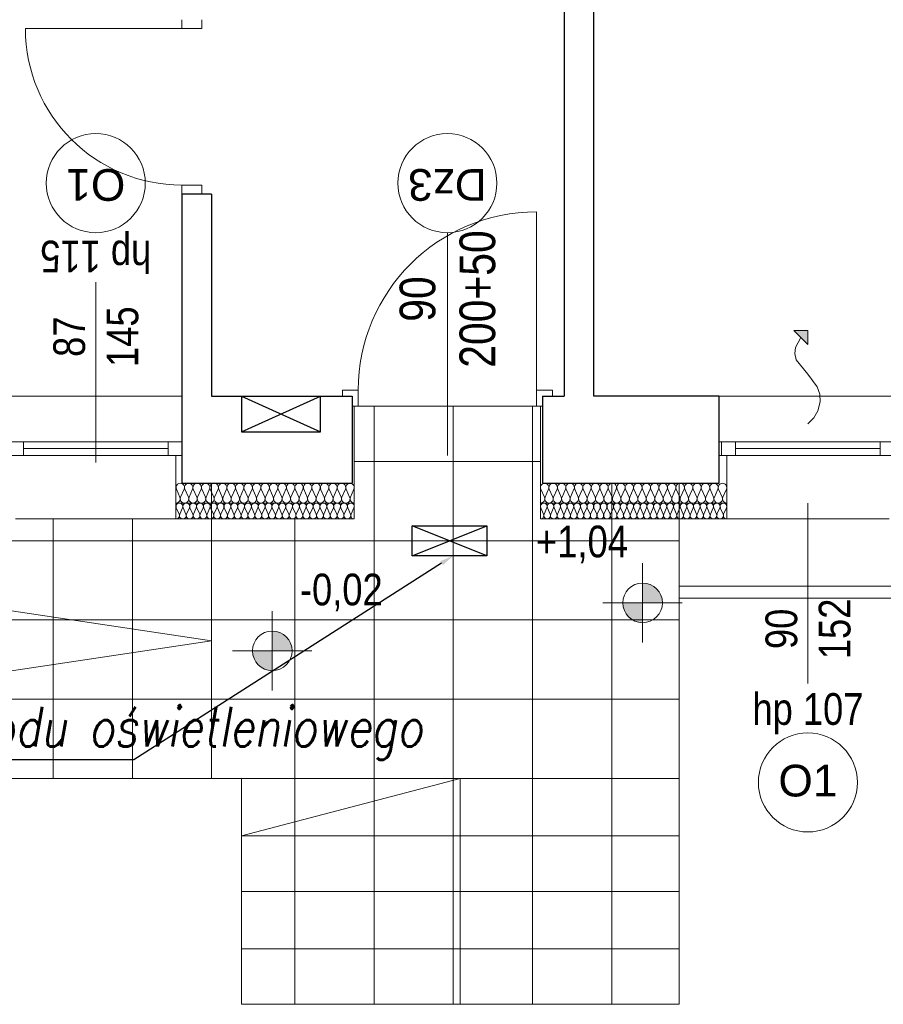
# Model space of a CAD drawing. Extents: x -558982 to 5119495, y -5290134 to 121759.
# Tile 222 of 256: x -435237 to -430877, y -23231 to -18261. Entities that reach past the tile are written whole.
import ezdxf
from ezdxf import colors
from ezdxf.entities.mleader import LeaderData, LeaderLine
from ezdxf.math import Vec2, Vec3

# ---------------------------------------------------------------- set-up
doc = ezdxf.new("R2010")
doc.units = 0
doc.header["$MEASUREMENT"] = 0
for name, color, linetype in [('!OSWIETLENIE-LL', 1, 'Continuous'), ('A-Okna', 252, 'Continuous'), ('Arch ocieplenie', 252, 'Continuous'), ('Inwent Izolacje', 252, 'Continuous'), ('INWENT RZĘDNE', 252, 'Continuous')]:
    doc.layers.add(name, color=color, linetype=linetype)
for name, color, linetype, lineweight in [('$ IE_OPISY', 7, 'Continuous', 25), ('A-Okna_Nr_Pióra__9', 252, 'Continuous', 13), ('Arch drzwi_Nr_Pióra__10', 252, 'Continuous', 18), ('Arch ocieplenie_Nr_Pióra__9', 252, 'Continuous', 13), ('Arch opisy okien_Nr_Pióra__9', 252, 'Continuous', 13), ('Arch opisy_Nr_Pióra__9', 252, 'Continuous', 13), ('Arch teren_Nr_Pióra__5', 252, 'Continuous', 13), ('Arch wykończenie_Nr_Pióra__3', 252, 'Continuous', 18), ('Arch wykończenie_Nr_Pióra__81', 252, 'Continuous', 9), ('INSTALACJA IE_Nr_Pióra__88', 252, 'Continuous', 20), ('Inwent Izolacje_Nr_Pióra__2', 252, 'Continuous', 13), ('INWENT OPISY_Nr_Pióra__9', 252, 'Continuous', 13), ('INWENT RZĘDNE_Nr_Pióra__21', 252, 'Continuous', 9), ('INWENT. DRZWI_Nr_Pióra__5', 252, 'Continuous', 13), ('INWENT. OKNA_Nr_Pióra__21', 252, 'Continuous', 9), ('INWENT. OKNA_Nr_Pióra__5', 252, 'Continuous', 13), ('INWENT.ŚCIANY_Nr_Pióra__1', 252, 'Continuous', 25), ('INWENT.ŚCIANY_Nr_Pióra__2', 252, 'Continuous', 13), ('INWENT.ŚCIANY_Nr_Pióra__21', 252, 'Continuous', 9), ('Istniejące schody_Nr_Pióra__5', 252, 'Continuous', 13)]:
    doc.layers.add(name, color=color, linetype=linetype, lineweight=lineweight)
doc.styles.add('GENERATED_STYLE_10', font='arial.ttf')
doc.styles.add('GENERATED_STYLE_2', font='ARIALN.TTF')
doc.styles.add('GENERATED_STYLE_5', font='ARIALN.TTF')
doc.styles.add('GENERATED_STYLE_6', font='ARIALN.TTF')
doc.styles.add('ROMANS', font='romans.shx', dxfattribs={"width": 0.85})

# ---------------------------------------------------------------- blocks, each defined once
blk = doc.blocks.new('Izolacja cieplna 14_7', base_point=(-423564.9, 22732.6))
at = {"layer": 'Arch ocieplenie_Nr_Pióra__9', "linetype": 'Continuous'}
for p, q in [((-423563.5, 22788.8), (-423549.6, 22756.5)), ((-423546.8, 22756.5), (-423532.8, 22788.8)), ((-423530, 22788.8), (-423516, 22756.5)), ((-423513.2, 22756.5), (-423499.2, 22788.8)), ((-423496.4, 22788.8), (-423482.4, 22756.5)), ((-423479.6, 22756.5), (-423465.6, 22788.8)), ((-423462.8, 22788.8), (-423448.9, 22756.5)), ((-423446, 22756.5), (-423432.1, 22788.8)), ((-423429.3, 22788.8), (-423415.3, 22756.5)), ((-423412.5, 22756.5), (-423398.5, 22788.8)), ((-423395.7, 22788.8), (-423381.7, 22756.5)), ((-423378.9, 22756.5), (-423364.9, 22788.8)), ((-423362.1, 22788.8), (-423348.1, 22756.5)), ((-423345.3, 22756.5), (-423331.4, 22788.8)), ((-423328.5, 22788.8), (-423314.6, 22756.5)), ((-423311.8, 22756.5), (-423297.8, 22788.8)), ((-423295, 22788.8), (-423281, 22756.5)), ((-423278.2, 22756.5), (-423264.2, 22788.8)), ((-423261.4, 22788.8), (-423247.4, 22756.5)), ((-423244.6, 22756.5), (-423230.6, 22788.8)), ((-423227.8, 22788.8), (-423213.9, 22756.5)), ((-423211, 22756.5), (-423197.1, 22788.8)), ((-423194.3, 22788.8), (-423180.3, 22756.5)), ((-423177.5, 22756.5), (-423163.5, 22788.8)), ((-423160.7, 22788.8), (-423146.7, 22756.5)), ((-423143.9, 22756.5), (-423129.9, 22788.8)), ((-423127.1, 22788.8), (-423113.1, 22756.5)), ((-423110.3, 22756.5), (-423096.4, 22788.8)), ((-423093.5, 22788.8), (-423079.6, 22756.5)), ((-423076.8, 22756.5), (-423062.8, 22788.8)), ((-423060, 22788.8), (-423046, 22756.5)), ((-423043.2, 22756.5), (-423029.2, 22788.8)), ((-423026.4, 22788.8), (-423012.4, 22756.5)), ((-423009.6, 22756.5), (-422995.6, 22788.8)), ((-422992.8, 22788.8), (-422978.9, 22756.5)), ((-422976, 22756.5), (-422962.1, 22788.8)), ((-422959.3, 22788.8), (-422945.3, 22756.5)), ((-422942.5, 22756.5), (-422928.5, 22788.8)), ((-422925.7, 22788.8), (-422911.7, 22756.5)), ((-422908.9, 22756.5), (-422894.9, 22788.8)), ((-422892.1, 22788.8), (-422878.1, 22756.5)), ((-422875.3, 22756.5), (-422861.4, 22788.8)), ((-422858.5, 22788.8), (-422844.6, 22756.5)), ((-422841.8, 22756.5), (-422827.8, 22788.8)), ((-422825, 22788.8), (-422811, 22756.5)), ((-422808.2, 22756.5), (-422794.2, 22788.8)), ((-422791.4, 22788.8), (-422777.4, 22756.5)), ((-422774.6, 22756.5), (-422760.6, 22788.8)), ((-422757.8, 22788.8), (-422743.9, 22756.5)), ((-422741, 22756.5), (-422727.1, 22788.8)), ((-422724.3, 22788.8), (-422710.3, 22756.5)), ((-422707.5, 22756.5), (-422693.5, 22788.8)), ((-422690.7, 22788.8), (-422676.7, 22756.5)), ((-422673.9, 22756.5), (-422659.9, 22788.8)), ((-422657.1, 22788.8), (-422643.1, 22756.5)), ((-422640.3, 22756.5), (-422626.4, 22788.8))]:
    blk.add_line(p, q, dxfattribs=at)
for centre, start_param, end_param in [((-423548.2, 22795.6), 4.299595, 8.266775), ((-423514.6, 22795.6), 4.299595, 8.266775), ((-423481, 22795.6), 4.299595, 8.266775), ((-423447.4, 22795.6), 4.299595, 8.266775), ((-423413.9, 22795.6), 4.299595, 8.266775), ((-423380.3, 22795.6), 4.299595, 8.266775), ((-423346.7, 22795.6), 4.299595, 8.266775), ((-423313.2, 22795.6), 4.299595, 8.266775), ((-423279.6, 22795.6), 4.299595, 8.266775), ((-423246, 22795.6), 4.299595, 8.266775), ((-423212.4, 22795.6), 4.299595, 8.266775), ((-423178.9, 22795.6), 4.299595, 8.266775), ((-423145.3, 22795.6), 4.299595, 8.266775), ((-423111.7, 22795.6), 4.299595, 8.266775), ((-423078.2, 22795.6), 4.299595, 8.266775), ((-423044.6, 22795.6), 4.299595, 8.266775), ((-423011, 22795.6), 4.299595, 8.266775), ((-422977.4, 22795.6), 4.299595, 8.266775), ((-422943.9, 22795.6), 4.299595, 8.266775), ((-422910.3, 22795.6), 4.299595, 8.266775), ((-422876.7, 22795.6), 4.299595, 8.266775), ((-422843.2, 22795.6), 4.299595, 8.266775), ((-422809.6, 22795.6), 4.299595, 8.266775), ((-422776, 22795.6), 4.299595, 8.266775), ((-422742.4, 22795.6), 4.299595, 8.266775), ((-422708.9, 22795.6), 4.299595, 8.266775), ((-422675.3, 22795.6), 4.299595, 8.266775), ((-422641.7, 22795.6), 4.299595, 8.266775), ((-423564.9, 22749.6), 3.141593, 5.125182), ((-423531.4, 22749.6), 1.158004, 5.125183), ((-423497.8, 22749.6), 1.158004, 5.125183), ((-423464.2, 22749.6), 1.158004, 5.125183), ((-423430.7, 22749.6), 1.158004, 5.125183), ((-423397.1, 22749.6), 1.158004, 5.125183), ((-423363.5, 22749.6), 1.158004, 5.125183), ((-423329.9, 22749.6), 1.158004, 5.125183), ((-423296.4, 22749.6), 1.158004, 5.125183), ((-423262.8, 22749.6), 1.158004, 5.125183), ((-423229.2, 22749.6), 1.158004, 5.125183), ((-423195.7, 22749.6), 1.158004, 5.125183), ((-423162.1, 22749.6), 1.158004, 5.125183), ((-423128.5, 22749.6), 1.158004, 5.125183), ((-423094.9, 22749.6), 1.158004, 5.125183), ((-423061.4, 22749.6), 1.158004, 5.125183), ((-423027.8, 22749.6), 1.158004, 5.125183), ((-422994.2, 22749.6), 1.158004, 5.125183), ((-422960.7, 22749.6), 1.158004, 5.125183), ((-422927.1, 22749.6), 1.158004, 5.125183), ((-422893.5, 22749.6), 1.158004, 5.125183), ((-422859.9, 22749.6), 1.158004, 5.125183), ((-422826.4, 22749.6), 1.158004, 5.125183), ((-422792.8, 22749.6), 1.158004, 5.125183), ((-422759.2, 22749.6), 1.158004, 5.125183), ((-422725.7, 22749.6), 1.158004, 5.125183), ((-422692.1, 22749.6), 1.158004, 5.125183), ((-422658.5, 22749.6), 1.158004, 5.125183), ((-422624.9, 22749.6), 1.158004, 3.141593)]:
    blk.add_ellipse(centre, major_axis=(0, 17), ratio=0.986557, start_param=start_param, end_param=end_param, dxfattribs=at)
blk = doc.blocks.new('Izolacja cieplna 14_8', base_point=(-425404.9, 22732.6))
at = {"layer": 'Arch ocieplenie_Nr_Pióra__9', "linetype": 'Continuous'}
for p, q in [((-425403.5, 22788.8), (-425389.1, 22756.5)), ((-425386.2, 22756.5), (-425371.8, 22788.8)), ((-425368.9, 22788.8), (-425354.5, 22756.5)), ((-425351.6, 22756.5), (-425337.2, 22788.8)), ((-425334.3, 22788.8), (-425319.9, 22756.5)), ((-425317, 22756.5), (-425302.6, 22788.8)), ((-425299.6, 22788.8), (-425285.2, 22756.5)), ((-425282.3, 22756.5), (-425267.9, 22788.8)), ((-425265, 22788.8), (-425250.6, 22756.5)), ((-425247.7, 22756.5), (-425233.3, 22788.8)), ((-425230.4, 22788.8), (-425216, 22756.5)), ((-425213.1, 22756.5), (-425198.7, 22788.8)), ((-425195.8, 22788.8), (-425181.4, 22756.5)), ((-425178.5, 22756.5), (-425164.1, 22788.8)), ((-425161.2, 22788.8), (-425146.8, 22756.5)), ((-425143.9, 22756.5), (-425129.5, 22788.8)), ((-425126.6, 22788.8), (-425112.2, 22756.5)), ((-425109.3, 22756.5), (-425094.9, 22788.8)), ((-425092, 22788.8), (-425077.6, 22756.5)), ((-425074.6, 22756.5), (-425060.2, 22788.8)), ((-425057.3, 22788.8), (-425042.9, 22756.5)), ((-425040, 22756.5), (-425025.6, 22788.8)), ((-425022.7, 22788.8), (-425008.3, 22756.5)), ((-425005.4, 22756.5), (-424991, 22788.8)), ((-424988.1, 22788.8), (-424973.7, 22756.5)), ((-424970.8, 22756.5), (-424956.4, 22788.8)), ((-424953.5, 22788.8), (-424939.1, 22756.5)), ((-424936.2, 22756.5), (-424921.8, 22788.8)), ((-424918.9, 22788.8), (-424904.5, 22756.5)), ((-424901.6, 22756.5), (-424887.2, 22788.8)), ((-424884.3, 22788.8), (-424869.9, 22756.5)), ((-424867, 22756.5), (-424852.6, 22788.8)), ((-424849.6, 22788.8), (-424835.2, 22756.5)), ((-424832.3, 22756.5), (-424817.9, 22788.8)), ((-424815, 22788.8), (-424800.6, 22756.5)), ((-424797.7, 22756.5), (-424783.3, 22788.8)), ((-424780.4, 22788.8), (-424766, 22756.5)), ((-424763.1, 22756.5), (-424748.7, 22788.8)), ((-424745.8, 22788.8), (-424731.4, 22756.5)), ((-424728.5, 22756.5), (-424714.1, 22788.8)), ((-424711.2, 22788.8), (-424696.8, 22756.5)), ((-424693.9, 22756.5), (-424679.5, 22788.8)), ((-424676.6, 22788.8), (-424662.2, 22756.5)), ((-424659.3, 22756.5), (-424644.9, 22788.8)), ((-424642, 22788.8), (-424627.6, 22756.5)), ((-424624.6, 22756.5), (-424610.2, 22788.8)), ((-424607.3, 22788.8), (-424592.9, 22756.5)), ((-424590, 22756.5), (-424575.6, 22788.8)), ((-424572.7, 22788.8), (-424558.3, 22756.5)), ((-424555.4, 22756.5), (-424541, 22788.8)), ((-424538.1, 22788.8), (-424523.7, 22756.5)), ((-424520.8, 22756.5), (-424506.4, 22788.8))]:
    blk.add_line(p, q, dxfattribs=at)
for centre, start_param, end_param in [((-425387.6, 22795.6), 5.870392, 9.837571), ((-425353, 22795.6), 5.870392, 9.837571), ((-425318.4, 22795.6), 5.870392, 9.837571), ((-425283.8, 22795.6), 5.870392, 9.837571), ((-425249.2, 22795.6), 5.870392, 9.837571), ((-425214.6, 22795.6), 5.870392, 9.837571), ((-425179.9, 22795.6), 5.870392, 9.837571), ((-425145.3, 22795.6), 5.870392, 9.837571), ((-425110.7, 22795.6), 5.870392, 9.837571), ((-425076.1, 22795.6), 5.870392, 9.837571), ((-425041.5, 22795.6), 5.870392, 9.837571), ((-425006.9, 22795.6), 5.870392, 9.837571), ((-424972.3, 22795.6), 5.870392, 9.837571), ((-424937.6, 22795.6), 5.870392, 9.837571), ((-424903, 22795.6), 5.870392, 9.837571), ((-424868.4, 22795.6), 5.870392, 9.837571), ((-424833.8, 22795.6), 5.870392, 9.837571), ((-424799.2, 22795.6), 5.870392, 9.837571), ((-424764.6, 22795.6), 5.870392, 9.837571), ((-424729.9, 22795.6), 5.870392, 9.837571), ((-424695.3, 22795.6), 5.870392, 9.837571), ((-424660.7, 22795.6), 5.870392, 9.837571), ((-424626.1, 22795.6), 5.870392, 9.837571), ((-424591.5, 22795.6), 5.870392, 9.837571), ((-424556.9, 22795.6), 5.870392, 9.837571), ((-424522.3, 22795.6), 5.870392, 9.837571), ((-425404.9, 22749.6), 4.712389, 6.695979), ((-425370.3, 22749.6), 2.7288, 6.695979), ((-425335.7, 22749.6), 2.7288, 6.695979), ((-425301.1, 22749.6), 2.7288, 6.695979), ((-425266.5, 22749.6), 2.7288, 6.695979), ((-425231.9, 22749.6), 2.7288, 6.695979), ((-425197.3, 22749.6), 2.7288, 6.695979), ((-425162.6, 22749.6), 2.7288, 6.695979), ((-425128, 22749.6), 2.7288, 6.695979), ((-425093.4, 22749.6), 2.7288, 6.695979), ((-425058.8, 22749.6), 2.7288, 6.695979), ((-425024.2, 22749.6), 2.7288, 6.695979), ((-424989.6, 22749.6), 2.7288, 6.695979), ((-424954.9, 22749.6), 2.7288, 6.695979), ((-424920.3, 22749.6), 2.7288, 6.695979), ((-424885.7, 22749.6), 2.7288, 6.695979), ((-424851.1, 22749.6), 2.7288, 6.695979), ((-424816.5, 22749.6), 2.7288, 6.695979), ((-424781.9, 22749.6), 2.7288, 6.695979), ((-424747.3, 22749.6), 2.7288, 6.695979), ((-424712.6, 22749.6), 2.7288, 6.695979), ((-424678, 22749.6), 2.7288, 6.695979), ((-424643.4, 22749.6), 2.7288, 6.695979), ((-424608.8, 22749.6), 2.7288, 6.695979), ((-424574.2, 22749.6), 2.7288, 6.695979), ((-424539.6, 22749.6), 2.7288, 6.695979), ((-424504.9, 22749.6), 2.7288, 4.712389)]:
    blk.add_ellipse(centre, major_axis=(17.3, 0), ratio=0.983056, start_param=start_param, end_param=end_param, dxfattribs=at)
blk = doc.blocks.new('Izolacja cieplna 14_257', base_point=(-425404.9, 22812.6))
at = {"layer": 'Inwent Izolacje_Nr_Pióra__2', "linetype": 'Continuous'}
for p, q in [((-425403.1, 22882.8), (-425385.3, 22842.4)), ((-425381.7, 22842.4), (-425363.9, 22882.8)), ((-425360.3, 22882.8), (-425342.5, 22842.4)), ((-425338.9, 22842.4), (-425321, 22882.8)), ((-425317.4, 22882.8), (-425299.6, 22842.4)), ((-425296, 22842.4), (-425278.2, 22882.8)), ((-425274.6, 22882.8), (-425256.7, 22842.4)), ((-425253.1, 22842.4), (-425235.3, 22882.8)), ((-425231.7, 22882.8), (-425213.9, 22842.4)), ((-425210.3, 22842.4), (-425192.5, 22882.8)), ((-425188.9, 22882.8), (-425171, 22842.4)), ((-425167.4, 22842.4), (-425149.6, 22882.8)), ((-425146, 22882.8), (-425128.2, 22842.4)), ((-425124.6, 22842.4), (-425106.7, 22882.8)), ((-425103.1, 22882.8), (-425085.3, 22842.4)), ((-425081.7, 22842.4), (-425063.9, 22882.8)), ((-425060.3, 22882.8), (-425042.5, 22842.4)), ((-425038.9, 22842.4), (-425021, 22882.8)), ((-425017.4, 22882.8), (-424999.6, 22842.4)), ((-424996, 22842.4), (-424978.2, 22882.8)), ((-424974.6, 22882.8), (-424956.7, 22842.4)), ((-424953.1, 22842.4), (-424935.3, 22882.8)), ((-424931.7, 22882.8), (-424913.9, 22842.4)), ((-424910.3, 22842.4), (-424892.5, 22882.8)), ((-424888.9, 22882.8), (-424871, 22842.4)), ((-424867.4, 22842.4), (-424849.6, 22882.8)), ((-424846, 22882.8), (-424828.2, 22842.4)), ((-424824.6, 22842.4), (-424806.7, 22882.8)), ((-424803.1, 22882.8), (-424785.3, 22842.4)), ((-424781.7, 22842.4), (-424763.9, 22882.8)), ((-424760.3, 22882.8), (-424742.5, 22842.4)), ((-424738.9, 22842.4), (-424721, 22882.8)), ((-424717.4, 22882.8), (-424699.6, 22842.4)), ((-424696, 22842.4), (-424678.2, 22882.8)), ((-424674.6, 22882.8), (-424656.7, 22842.4)), ((-424653.1, 22842.4), (-424635.3, 22882.8)), ((-424631.7, 22882.8), (-424613.9, 22842.4)), ((-424610.3, 22842.4), (-424592.5, 22882.8)), ((-424588.9, 22882.8), (-424571, 22842.4)), ((-424567.4, 22842.4), (-424549.6, 22882.8)), ((-424546, 22882.8), (-424528.2, 22842.4)), ((-424524.6, 22842.4), (-424506.7, 22882.8))]:
    blk.add_line(p, q, dxfattribs=at)
for centre, start_param, end_param in [((-425383.5, 22891.3), 5.870392, 9.837571), ((-425340.7, 22891.3), 5.870392, 9.837571), ((-425297.8, 22891.3), 5.870392, 9.837571), ((-425254.9, 22891.3), 5.870392, 9.837571), ((-425212.1, 22891.3), 5.870392, 9.837571), ((-425169.2, 22891.3), 5.870392, 9.837571), ((-425126.4, 22891.3), 5.870392, 9.837571), ((-425083.5, 22891.3), 5.870392, 9.837571), ((-425040.7, 22891.3), 5.870392, 9.837571), ((-424997.8, 22891.3), 5.870392, 9.837571), ((-424954.9, 22891.3), 5.870392, 9.837571), ((-424912.1, 22891.3), 5.870392, 9.837571), ((-424869.2, 22891.3), 5.870392, 9.837571), ((-424826.4, 22891.3), 5.870392, 9.837571), ((-424783.5, 22891.3), 5.870392, 9.837571), ((-424740.7, 22891.3), 5.870392, 9.837571), ((-424697.8, 22891.3), 5.870392, 9.837571), ((-424654.9, 22891.3), 5.870392, 9.837571), ((-424612.1, 22891.3), 5.870392, 9.837571), ((-424569.2, 22891.3), 5.870392, 9.837571), ((-424526.4, 22891.3), 5.870392, 9.837571), ((-425404.9, 22833.9), 4.712389, 6.695979), ((-425362.1, 22833.9), 2.7288, 6.695979), ((-425319.2, 22833.9), 2.7288, 6.695979), ((-425276.4, 22833.9), 2.7288, 6.695979), ((-425233.5, 22833.9), 2.7288, 6.695979), ((-425190.7, 22833.9), 2.7288, 6.695979), ((-425147.8, 22833.9), 2.7288, 6.695979), ((-425104.9, 22833.9), 2.7288, 6.695979), ((-425062.1, 22833.9), 2.7288, 6.695979), ((-425019.2, 22833.9), 2.7288, 6.695979), ((-424976.4, 22833.9), 2.7288, 6.695979), ((-424933.5, 22833.9), 2.7288, 6.695979), ((-424890.7, 22833.9), 2.7288, 6.695979), ((-424847.8, 22833.9), 2.7288, 6.695979), ((-424804.9, 22833.9), 2.7288, 6.695979), ((-424762.1, 22833.9), 2.7288, 6.695979), ((-424719.2, 22833.9), 2.7288, 6.695979), ((-424676.4, 22833.9), 2.7288, 6.695979), ((-424633.5, 22833.9), 2.7288, 6.695979), ((-424590.7, 22833.9), 2.7288, 6.695979), ((-424547.8, 22833.9), 2.7288, 6.695979), ((-424504.9, 22833.9), 2.7288, 4.712389)]:
    blk.add_ellipse(centre, major_axis=(21.4, 0), ratio=0.992498, start_param=start_param, end_param=end_param, dxfattribs=at)
blk = doc.blocks.new('Izolacja cieplna 14_258', base_point=(-423564.9, 22812.6))
at = {"layer": 'Inwent Izolacje_Nr_Pióra__2', "linetype": 'Continuous'}
for p, q in [((-423563.2, 22882.8), (-423545.4, 22842.4)), ((-423541.8, 22842.4), (-423524, 22882.8)), ((-423520.4, 22882.8), (-423502.7, 22842.4)), ((-423499.1, 22842.4), (-423481.3, 22882.8)), ((-423477.7, 22882.8), (-423459.9, 22842.4)), ((-423456.3, 22842.4), (-423438.6, 22882.8)), ((-423435, 22882.8), (-423417.2, 22842.4)), ((-423413.6, 22842.4), (-423395.8, 22882.8)), ((-423392.2, 22882.8), (-423374.5, 22842.4)), ((-423370.9, 22842.4), (-423353.1, 22882.8)), ((-423349.5, 22882.8), (-423331.7, 22842.4)), ((-423328.2, 22842.4), (-423310.4, 22882.8)), ((-423306.8, 22882.8), (-423289, 22842.4)), ((-423285.4, 22842.4), (-423267.7, 22882.8)), ((-423264.1, 22882.8), (-423246.3, 22842.4)), ((-423242.7, 22842.4), (-423224.9, 22882.8)), ((-423221.3, 22882.8), (-423203.6, 22842.4)), ((-423200, 22842.4), (-423182.2, 22882.8)), ((-423178.6, 22882.8), (-423160.8, 22842.4)), ((-423157.2, 22842.4), (-423139.5, 22882.8)), ((-423135.9, 22882.8), (-423118.1, 22842.4)), ((-423114.5, 22842.4), (-423096.7, 22882.8)), ((-423093.2, 22882.8), (-423075.4, 22842.4)), ((-423071.8, 22842.4), (-423054, 22882.8)), ((-423050.4, 22882.8), (-423032.7, 22842.4)), ((-423029.1, 22842.4), (-423011.3, 22882.8)), ((-423007.7, 22882.8), (-422989.9, 22842.4)), ((-422986.3, 22842.4), (-422968.6, 22882.8)), ((-422965, 22882.8), (-422947.2, 22842.4)), ((-422943.6, 22842.4), (-422925.8, 22882.8)), ((-422922.2, 22882.8), (-422904.5, 22842.4)), ((-422900.9, 22842.4), (-422883.1, 22882.8)), ((-422879.5, 22882.8), (-422861.7, 22842.4)), ((-422858.2, 22842.4), (-422840.4, 22882.8)), ((-422836.8, 22882.8), (-422819, 22842.4)), ((-422815.4, 22842.4), (-422797.7, 22882.8)), ((-422794.1, 22882.8), (-422776.3, 22842.4)), ((-422772.7, 22842.4), (-422754.9, 22882.8)), ((-422751.3, 22882.8), (-422733.6, 22842.4)), ((-422730, 22842.4), (-422712.2, 22882.8)), ((-422708.6, 22882.8), (-422690.8, 22842.4)), ((-422687.2, 22842.4), (-422669.5, 22882.8)), ((-422665.9, 22882.8), (-422648.1, 22842.4)), ((-422644.5, 22842.4), (-422626.7, 22882.8))]:
    blk.add_line(p, q, dxfattribs=at)
for centre, start_param, end_param in [((-423543.6, 22891.3), 5.870392, 9.837571), ((-423500.9, 22891.3), 5.870392, 9.837571), ((-423458.1, 22891.3), 5.870392, 9.837571), ((-423415.4, 22891.3), 5.870392, 9.837571), ((-423372.7, 22891.3), 5.870392, 9.837571), ((-423329.9, 22891.3), 5.870392, 9.837571), ((-423287.2, 22891.3), 5.870392, 9.837571), ((-423244.5, 22891.3), 5.870392, 9.837571), ((-423201.8, 22891.3), 5.870392, 9.837571), ((-423159, 22891.3), 5.870392, 9.837571), ((-423116.3, 22891.3), 5.870392, 9.837571), ((-423073.6, 22891.3), 5.870392, 9.837571), ((-423030.9, 22891.3), 5.870392, 9.837571), ((-422988.1, 22891.3), 5.870392, 9.837571), ((-422945.4, 22891.3), 5.870392, 9.837571), ((-422902.7, 22891.3), 5.870392, 9.837571), ((-422859.9, 22891.3), 5.870392, 9.837571), ((-422817.2, 22891.3), 5.870392, 9.837571), ((-422774.5, 22891.3), 5.870392, 9.837571), ((-422731.8, 22891.3), 5.870392, 9.837571), ((-422689, 22891.3), 5.870392, 9.837571), ((-422646.3, 22891.3), 5.870392, 9.837571), ((-423564.9, 22833.9), 4.712389, 6.695979), ((-423522.2, 22833.9), 2.7288, 6.695979), ((-423479.5, 22833.9), 2.7288, 6.695979), ((-423436.8, 22833.9), 2.7288, 6.695979), ((-423394, 22833.9), 2.7288, 6.695979), ((-423351.3, 22833.9), 2.7288, 6.695979), ((-423308.6, 22833.9), 2.7288, 6.695979), ((-423265.9, 22833.9), 2.7288, 6.695979), ((-423223.1, 22833.9), 2.7288, 6.695979), ((-423180.4, 22833.9), 2.7288, 6.695979), ((-423137.7, 22833.9), 2.7288, 6.695979), ((-423094.9, 22833.9), 2.7288, 6.695979), ((-423052.2, 22833.9), 2.7288, 6.695979), ((-423009.5, 22833.9), 2.7288, 6.695979), ((-422966.8, 22833.9), 2.7288, 6.695979), ((-422924, 22833.9), 2.7288, 6.695979), ((-422881.3, 22833.9), 2.7288, 6.695979), ((-422838.6, 22833.9), 2.7288, 6.695979), ((-422795.9, 22833.9), 2.7288, 6.695979), ((-422753.1, 22833.9), 2.7288, 6.695979), ((-422710.4, 22833.9), 2.7288, 6.695979), ((-422667.7, 22833.9), 2.7288, 6.695979), ((-422624.9, 22833.9), 2.7288, 4.712389)]:
    blk.add_ellipse(centre, major_axis=(21.4, 0), ratio=0.995514, start_param=start_param, end_param=end_param, dxfattribs=at)
blk = doc.blocks.new('Krzywa_6', base_point=(-422214.9, 23212.6))
at = {"layer": 'A-Okna_Nr_Pióra__9', "linetype": 'Continuous'}
blk.add_hatch(color=256, dxfattribs=at).paths.add_polyline_path([(-422214.9, 23683.2), (-422215.4, 23612.5), (-422285.7, 23683.6)], flags=0)
for p, q in [((-422214.9, 23683.2), (-422285.7, 23683.6)), ((-422215.4, 23612.5), (-422285.7, 23683.6)), ((-422214.9, 23683.2), (-422215.4, 23612.5))]:
    blk.add_line(p, q, dxfattribs=at)
at = {"layer": 'A-Okna_Nr_Pióra__9', "linetype": 'Continuous', "flags": 128}
blk.add_lwpolyline([(-422214.9, 23212.6), (-422185.8, 23243.8), (-422164.5, 23278.8), (-422152.3, 23323.5), (-422154.9, 23362.2), (-422167.8, 23398.7), (-422214.9, 23463.2), (-422274.6, 23536.5), (-422281.7, 23568.5), (-422277.7, 23598.4), (-422250.5, 23648)], dxfattribs=at)
blk = doc.blocks.new('Koty wysokościowe_16', base_point=(-423049.5, 22308.9))
at = {"layer": 'INWENT RZĘDNE_Nr_Pióra__21', "linetype": 'Continuous'}
for points in [[(-423049.5, 22308.9), (-422949.5, 22308.9), (-422957.1, 22347.2), (-422978.8, 22379.6), (-423011.2, 22401.3), (-423049.5, 22408.9)], [(-423049.5, 22308.9), (-423149.5, 22308.9), (-423141.9, 22270.7), (-423120.2, 22238.2), (-423087.8, 22216.5), (-423049.5, 22208.9)]]:
    blk.add_hatch(color=256, dxfattribs=at).paths.add_polyline_path(points, flags=0)
for p, q in [((-423049.5, 22108.9), (-423049.5, 22508.9)), ((-423249.5, 22308.9), (-422849.5, 22308.9))]:
    blk.add_line(p, q, dxfattribs=at)
blk.add_circle((-423049.5, 22308.9), 100, dxfattribs=at)
at = {"layer": 'INWENT RZĘDNE_Nr_Pióra__21', "insert": (-423587.3, 22508.9), "char_height": 160, "attachment_point": 7, "style": 'GENERATED_STYLE_2'}
blk.add_mtext('{+1,04}', dxfattribs=at)
blk = doc.blocks.new('Koty wysokościowe_17', base_point=(-424918.9, 22066.6))
at = {"layer": 'INWENT RZĘDNE_Nr_Pióra__21', "linetype": 'Continuous'}
for points in [[(-424918.9, 22066.6), (-424818.9, 22066.6), (-424826.5, 22104.9), (-424848.2, 22137.3), (-424880.6, 22159), (-424918.9, 22166.6)], [(-424918.9, 22066.6), (-425018.9, 22066.6), (-425011.3, 22028.3), (-424989.6, 21995.9), (-424957.1, 21974.2), (-424918.9, 21966.6)]]:
    blk.add_hatch(color=256, dxfattribs=at).paths.add_polyline_path(points, flags=0)
for p, q in [((-424918.9, 21866.6), (-424918.9, 22266.6)), ((-425118.9, 22066.6), (-424718.9, 22066.6))]:
    blk.add_line(p, q, dxfattribs=at)
blk.add_circle((-424918.9, 22066.6), 100, dxfattribs=at)
at = {"layer": 'INWENT RZĘDNE_Nr_Pióra__21', "insert": (-424779.2, 22266.6), "char_height": 160, "attachment_point": 7, "style": 'GENERATED_STYLE_2'}
blk.add_mtext('{-0,02}', dxfattribs=at)

msp = doc.modelspace()

# ---------------------------------------------------------------- linework, layer by layer
at = {"layer": '!OSWIETLENIE-LL'}
msp.add_lwpolyline([(-433255.1, -20815), (-432878, -20815), (-432878, -20966.1), (-433255.1, -20966.1)], close=True, dxfattribs=at)
for points in [[(-432878, -20966.1), (-433255.1, -20815)], [(-433255.1, -20966.1), (-432878, -20815)]]:
    msp.add_lwpolyline(points, dxfattribs=at)
at = {"layer": 'Arch drzwi_Nr_Pióra__10', "linetype": 'Continuous'}
for p, q in [((-432627.5, -20130.6), (-432627.5, -19230.6)), ((-433527.5, -20130.6), (-433607.5, -20130.6)), ((-433607.5, -20160.6), (-433607.5, -20130.6)), ((-433527.5, -20210.6), (-433527.5, -20130.6)), ((-432547.5, -20130.6), (-432627.5, -20130.6)), ((-432627.5, -20130.6), (-432627.5, -20210.6)), ((-432547.5, -20130.6), (-432547.5, -20160.6)), ((-433557.5, -20210.6), (-433527.5, -20210.6)), ((-432627.5, -20210.6), (-432597.5, -20210.6))]:
    msp.add_line(p, q, dxfattribs=at)
msp.add_arc((-432627.5, -20130.6), 900, 90, 180, dxfattribs=at)
at = {"layer": 'Arch opisy_Nr_Pióra__9', "linetype": 'Continuous'}
msp.add_line((-433077.5, -19335.6), (-433077.5, -20460.6), dxfattribs=at)
for centre in [(-434852.5, -19085.6), (-433077.5, -19085.6), (-431257.5, -22110.6)]:
    msp.add_circle(centre, 250, dxfattribs=at)
at = {"layer": 'Arch teren_Nr_Pióra__5', "linetype": 'Continuous'}
for p, q in [((-423861.2, -21120.6), (-431907.5, -21120.6)), ((-423801.1, -21180.6), (-431907.5, -21180.6))]:
    msp.add_line(p, q, dxfattribs=at)
at = {"layer": 'Arch wykończenie_Nr_Pióra__3', "linetype": 'Continuous'}
for p, q in [((-433547.5, -20210.6), (-433547.5, -20780.6)), ((-432607.5, -20210.6), (-432607.5, -20780.6)), ((-434447.5, -20780.6), (-434447.5, -20460.6)), ((-431667.5, -20780.6), (-431667.5, -20460.6)), ((-434447.5, -20780.6), (-433547.5, -20780.6)), ((-432607.5, -20780.6), (-431667.5, -20780.6))]:
    msp.add_line(p, q, dxfattribs=at)
at = {"layer": 'Arch wykończenie_Nr_Pióra__81', "linetype": 'Continuous'}
for p, q in [((-433527.5, -20210.6), (-432627.5, -20210.6)), ((-433447.5, -20210.6), (-433447.5, -23230.6)), ((-433047.5, -20210.6), (-433047.5, -23230.6)), ((-432647.5, -20210.6), (-432647.5, -23230.6)), ((-432607.5, -20490.6), (-433547.5, -20490.6)), ((-435067.5, -20780.6), (-435067.5, -22090.6)), ((-434667.5, -20780.6), (-434667.5, -22090.6)), ((-433847.5, -20780.6), (-433847.5, -23230.6)), ((-431907.5, -20890.6), (-438897.5, -20890.6)), ((-431907.5, -21290.6), (-438897.5, -21290.6)), ((-431907.5, -21690.6), (-438897.5, -21690.6)), ((-432247.5, -22090.6), (-432247.5, -23230.6))]:
    msp.add_line(p, q, dxfattribs=at)
at = {"layer": 'INSTALACJA IE_Nr_Pióra__88', "color": 0, "linetype": 'Continuous', "lineweight": 30}
for p, q in [((-434117.5, -20160.6), (-434117.5, -20340.6)), ((-434117.5, -20340.6), (-433717.5, -20160.6)), ((-434117.5, -20160.6), (-433717.5, -20340.6)), ((-434117.5, -20160.6), (-433717.5, -20160.6)), ((-433717.5, -20340.6), (-433717.5, -20160.6)), ((-434117.5, -20340.6), (-433717.5, -20340.6))]:
    msp.add_line(p, q, dxfattribs=at)
at = {"layer": 'INWENT. DRZWI_Nr_Pióra__5', "linetype": 'Continuous'}
for p, q in [((-434417.5, -18260.6), (-434417.5, -18305.6)), ((-434317.5, -18305.6), (-434317.5, -18260.6)), ((-434417.5, -18305.6), (-435207.5, -18305.6)), ((-434417.5, -18305.6), (-434317.5, -18305.6)), ((-434417.5, -19140.6), (-434417.5, -19095.6)), ((-434417.5, -19095.6), (-434317.5, -19095.6)), ((-434317.5, -19095.6), (-434317.5, -19140.6))]:
    msp.add_line(p, q, dxfattribs=at)
msp.add_arc((-434417.5, -18305.6), 790, 180, 270, dxfattribs=at)
at = {"layer": 'INWENT. OKNA_Nr_Pióra__5', "linetype": 'Continuous'}
for p, q in [((-434852.5, -20495.6), (-434852.5, -19585.6)), ((-435287.5, -20390.6), (-434417.5, -20390.6)), ((-435217.5, -20390.6), (-435217.5, -20460.6)), ((-435217.5, -20425.6), (-434487.5, -20425.6)), ((-434487.5, -20390.6), (-434487.5, -20460.6)), ((-434417.5, -20390.6), (-434417.5, -20460.6)), ((-431707.5, -20390.6), (-430807.5, -20390.6)), ((-431693.5, -20390.6), (-431693.5, -20460.6)), ((-431623.5, -20390.6), (-431623.5, -20460.6)), ((-431623.5, -20425.6), (-430893.5, -20425.6)), ((-430893.5, -20390.6), (-430893.5, -20460.6)), ((-435287.5, -20460.6), (-434417.5, -20460.6)), ((-431707.5, -20460.6), (-430807.5, -20460.6)), ((-431257.5, -20700.6), (-431257.5, -21610.6))]:
    msp.add_line(p, q, dxfattribs=at)
at = {"layer": 'INWENT.ŚCIANY_Nr_Pióra__1', "linetype": 'Continuous'}
for p, q in [((-432487.5, -16200.6), (-432487.5, -20160.6)), ((-432337.5, -20160.6), (-432337.5, -16500.6)), ((-434267.5, -19140.6), (-434417.5, -19140.6)), ((-434417.5, -19140.6), (-434417.5, -20160.6)), ((-434267.5, -19140.6), (-434267.5, -20160.6)), ((-434417.5, -20160.6), (-434417.5, -20600.6)), ((-434267.5, -20160.6), (-433557.5, -20160.6)), ((-433557.5, -20160.6), (-433557.5, -20600.6)), ((-432597.5, -20160.6), (-432597.5, -20600.6)), ((-432597.5, -20160.6), (-432487.5, -20160.6)), ((-431707.5, -20160.6), (-432337.5, -20160.6)), ((-431707.5, -20160.6), (-431707.5, -20600.6)), ((-434417.5, -20600.6), (-433557.5, -20600.6)), ((-432597.5, -20600.6), (-431707.5, -20600.6))]:
    msp.add_line(p, q, dxfattribs=at)
at = {"layer": 'INWENT.ŚCIANY_Nr_Pióra__2', "linetype": 'Continuous'}
for p, q in [((-434447.5, -20700.6), (-433547.5, -20700.6)), ((-432607.5, -20700.6), (-431667.5, -20700.6))]:
    msp.add_line(p, q, dxfattribs=at)
at = {"layer": 'INWENT.ŚCIANY_Nr_Pióra__21', "linetype": 'Continuous'}
for p, q in [((-435287.5, -20160.6), (-434417.5, -20160.6)), ((-431707.5, -20160.6), (-430807.5, -20160.6)), ((-435257.5, -20780.6), (-434447.5, -20780.6)), ((-431667.5, -20780.6), (-430847.5, -20780.6))]:
    msp.add_line(p, q, dxfattribs=at)
at = {"layer": 'Istniejące schody_Nr_Pióra__5', "linetype": 'Continuous'}
for p, q in [((-434267.5, -20600.6), (-434267.5, -22090.6)), ((-432247.5, -20600.6), (-432247.5, -22090.6)), ((-431907.5, -22090.6), (-431907.5, -20600.6)), ((-434267.5, -21395.6), (-438897.5, -20700.6)), ((-434267.5, -21395.6), (-438897.5, -22090.6)), ((-438897.5, -22090.6), (-434117.5, -22090.6)), ((-431907.5, -22090.6), (-434117.5, -22090.6)), ((-434117.5, -22090.6), (-434117.5, -23230.6)), ((-433012.5, -22090.6), (-434117.5, -22380.6)), ((-433012.5, -23230.6), (-433012.5, -22090.6)), ((-432247.5, -22090.6), (-431907.5, -22090.6)), ((-431907.5, -23230.6), (-431907.5, -22090.6)), ((-431907.5, -22380.6), (-434117.5, -22380.6)), ((-431907.5, -22660.6), (-434117.5, -22660.6)), ((-431907.5, -22950.6), (-434117.5, -22950.6)), ((-431907.5, -23230.6), (-434117.5, -23230.6))]:
    msp.add_line(p, q, dxfattribs=at)

# ---------------------------------------------------------------- block references
at = {"layer": 'A-Okna', "color": 135, "linetype": 'Continuous', "lineweight": 13, "true_color": 0x3dad99}
msp.add_blockref('Krzywa_6', (-431257.5, -20300.6), dxfattribs=at)
at = {"layer": 'Arch ocieplenie', "color": 104, "linetype": 'Continuous', "lineweight": 13, "true_color": 0x029e21}
for name, p in [('Izolacja cieplna 14_8', (-434447.5, -20780.6)), ('Izolacja cieplna 14_7', (-432607.5, -20780.6))]:
    msp.add_blockref(name, p, dxfattribs=at)
at = {"layer": 'Inwent Izolacje', "color": 104, "linetype": 'Continuous', "lineweight": 13, "true_color": 0x029e21}
for name, p in [('Izolacja cieplna 14_257', (-434447.5, -20700.6)), ('Izolacja cieplna 14_258', (-432607.5, -20700.6))]:
    msp.add_blockref(name, p, dxfattribs=at)
at = {"layer": 'INWENT RZĘDNE'}
for name, p in [('Koty wysokościowe_16', (-432092.1, -21204.2)), ('Koty wysokościowe_17', (-433961.5, -21446.6))]:
    msp.add_blockref(name, p, dxfattribs=at)

# ---------------------------------------------------------------- texts
at = {"layer": 'Arch opisy okien_Nr_Pióra__9', "linetype": 'Continuous', "char_height": 160, "attachment_point": 2, "rotation": 180, "style": 'GENERATED_STYLE_10'}
for s, insert in [('{O1}', (-434852.5, -19174.7)), ('{Dz3}', (-433077.5, -19174.7))]:
    msp.add_mtext(s, dxfattribs=dict(at, insert=insert))
at = {"layer": 'Arch opisy okien_Nr_Pióra__9', "linetype": 'Continuous', "insert": (-431257.5, -22021.4), "char_height": 160, "attachment_point": 2, "style": 'GENERATED_STYLE_10'}
msp.add_mtext('{O1}', dxfattribs=at)
at = {"layer": 'INWENT OPISY_Nr_Pióra__9', "linetype": 'Continuous', "insert": (-433318.4, -19670.6), "char_height": 180, "width": 1346.334, "attachment_point": 2, "rotation": 90, "line_spacing_factor": 1.007146, "style": 'GENERATED_STYLE_6'}
msp.add_mtext('{90\\P200+50}', dxfattribs=at)
at = {"layer": 'INWENT. OKNA_Nr_Pióra__21', "linetype": 'Continuous', "insert": (-434852.5, -19536.2), "char_height": 160, "attachment_point": 2, "rotation": 180, "style": 'GENERATED_STYLE_5'}
msp.add_mtext('{hp 115}', dxfattribs=at)
at = {"layer": 'INWENT. OKNA_Nr_Pióra__21', "linetype": 'Continuous', "char_height": 160, "width": 709.227, "attachment_point": 2, "rotation": 90, "line_spacing_factor": 1.007581, "style": 'GENERATED_STYLE_5'}
for s, insert in [('{87\\P145}', (-435066.7, -19860.6)), ('{90\\P152}', (-431471.7, -21335.6))]:
    msp.add_mtext(s, dxfattribs=dict(at, insert=insert))
at = {"layer": 'INWENT. OKNA_Nr_Pióra__21', "linetype": 'Continuous', "insert": (-431257.5, -21659.9), "char_height": 160, "attachment_point": 2, "style": 'GENERATED_STYLE_5'}
msp.add_mtext('{hp 107}', dxfattribs=at)

# ---------------------------------------------------------------- leaders
at = {"layer": '$ IE_OPISY', "color": 7, "lineweight": 30}
ml = msp.add_multileader_mtext('Standard', dxfattribs=at)
ml.set_content('\\Q10;\\W0.8;zasilić z istn obwodu oświetleniowego', color=7, style='ROMANS')
ml.set_leader_properties()
ml.build(insert=Vec2(0, 0))
ml.multileader.update_dxf_attribs({"text_left_attachment_type": 6, "text_right_attachment_type": 6, "dogleg_length": 0.36, "arrow_head_size": 70})
ctx = ml.context
ctx.base_point, ctx.char_height, ctx.arrow_head_size, ctx.landing_gap_size, ctx.plane_origin = Vec3(-437284.2, -21996.3), 200, 70, 0.9, Vec3(-460122, -18910.5)
ctx.left_attachment, ctx.right_attachment = 6, 6
notes = []
notes.append((ctx, [(0, (1, 1, 0), (-434660.5, -21996.3), (-1, 0), 0.36, [(0, [(-433047.5, -20966.1)], 0, [])])]))
ctx.mtext.insert, ctx.mtext.rotation, ctx.mtext.width, ctx.mtext.defined_height, ctx.mtext.flow_direction = Vec3(-437283.3, -21729.7), 6.283185, 4429.801, 382.9, 5
for ctx, leaders in notes:
    for number, flags, end, landing, length, lines in leaders:
        leader = LeaderData()
        leader.index, (leader.has_last_leader_line, leader.has_dogleg_vector, leader.attachment_direction) = number, flags
        leader.last_leader_point, leader.dogleg_vector, leader.dogleg_length = Vec3(end), Vec3(landing), length
        for number, points, colour, breaks in lines:
            line = LeaderLine()
            line.index, line.vertices, line.color, line.breaks = number, Vec3.list(points), colors.encode_raw_color(colour), breaks
            leader.lines.append(line)
        ctx.leaders.append(leader)

doc.saveas('drawing.dxf')
